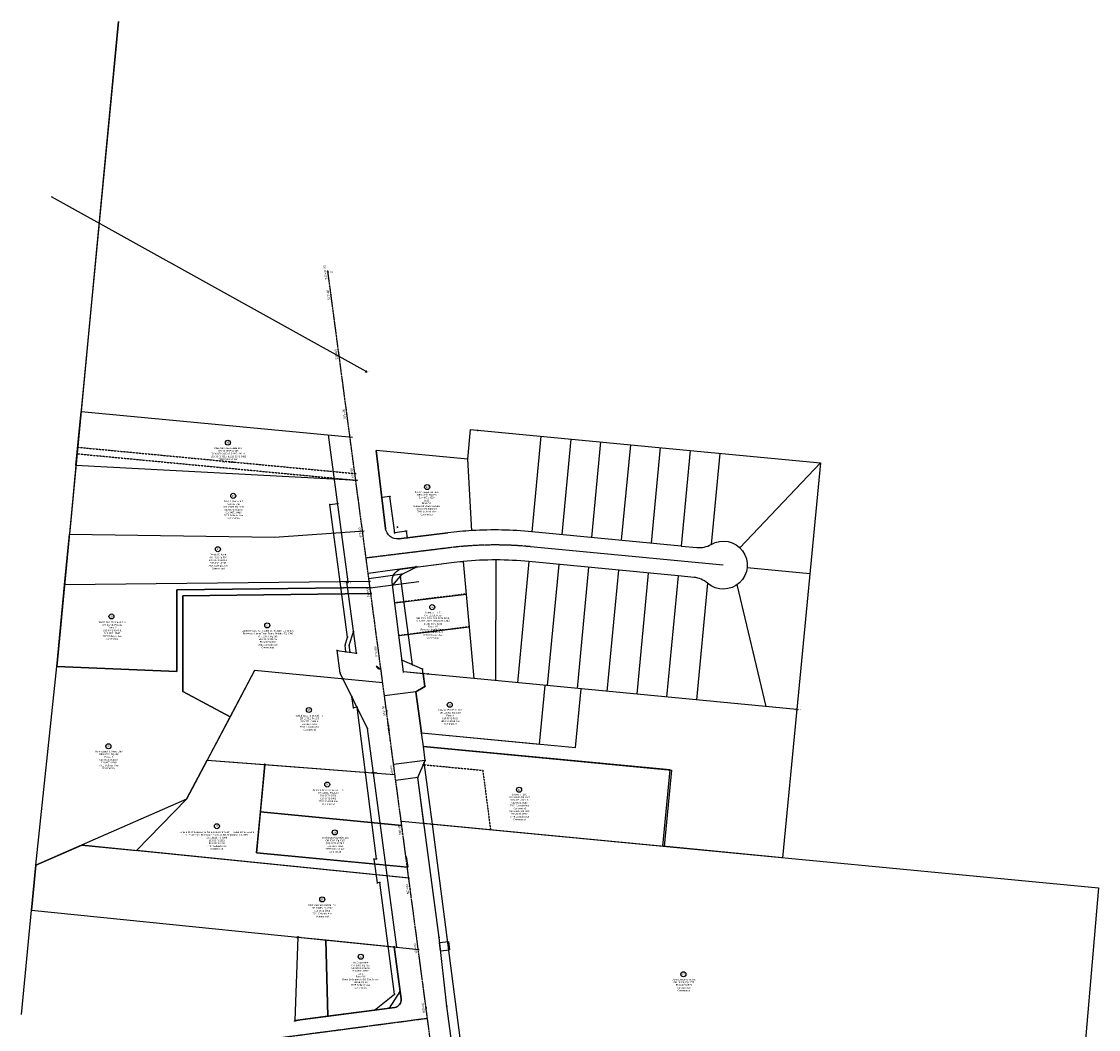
# Model space of a CAD drawing. Header units: feet. Extents: x 1377107 to 1379025, y 448199 to 451235.
# Tile 2 of 2: x 1377228 to 1379025, y 449554 to 451235. Entities that reach past the tile are written whole.
import ezdxf
from ezdxf.enums import TextEntityAlignment as Align

# ---------------------------------------------------------------- set-up
doc = ezdxf.new("R2010")
doc.units = ezdxf.units.FT
doc.header["$MEASUREMENT"] = 0
for name, pattern in [('CL', [2, 0.3, -0.15, 1.4, -0.15]), ('esmtshpr', [0]), ('esmtswex', [0]), ('OhDOT_USTN3', [0.22, 0.165, -0.055]), ('rowex', [0])]:
    doc.linetypes.add(name, pattern=pattern)
for name, color, linetype in [('BRGTXT', 7, 'Continuous'), ('DV_X_Lot_Line', 2, 'OhDOT_USTN3'), ('DV_X_Property_Line', 7, 'Continuous'), ('DV_X_Text', 7, 'Continuous'), ('GE_X_CL', 7, 'CL'), ('MONUMENTS', 7, 'Continuous'), ('OFFSTA_TEXT', 7, 'Continuous'), ('P-MNT', 7, 'Continuous'), ('PNTDESC', 7, 'Continuous'), ('PNTELEV', 7, 'Continuous'), ('PNTNO', 7, 'Continuous'), ('PNTS', 7, 'Continuous'), ('RW_P_Esmt_SH', 203, 'esmtshpr'), ('RW_P_Esmt_TMP', 1, 'Temporary RIGHT-OF-WAY'), ('RW_X_Esmt_SH', 6, 'SH RIGHT-OF-WAY'), ('RW_X_Fee_RW', 6, 'rowex'), ('RW_XESMT_Storm', 6, 'esmtswex'), ('STAMARK', 7, 'Continuous'), ('STATEXT', 7, 'Continuous')]:
    doc.layers.add(name, color=color, linetype=linetype)
doc.layers.add('DEED', color=1, linetype='Continuous', plot=False)
doc.styles.add('PTXT', font='TXT')
doc.styles.add('SIMPLEX', font='ROMANS.SHX')
doc.styles.add('Slanted-Normal', font='font31.shx', dxfattribs={"height": 0.14})
doc.styles.add('Slanted-Normal LS 0.50', font='dgn031.shx', dxfattribs={"height": 0.14})
doc.styles.get("Standard").update_dxf_attribs({"font": 'arial.ttf'})
doc.linetypes.add('RIGHT-OF-WAY', pattern='A,2.5,-0.2,["R/W",Standard,S=0.07,R=0,X=-0.1,Y=-0.03],-0.25', length=2.95)
doc.linetypes.add('RW Existing', pattern='A,0.75,-0.12,["EX R/W",Standard,S=0.07,R=0,X=-0.06,Y=-0.04],-0.4', length=1.27)
doc.linetypes.add('SH RIGHT-OF-WAY', pattern='A,1,-0.125,["SH",Standard,S=0.07,R=0,X=0,Y=-0.03],-0.25', length=1.375)
doc.linetypes.add('Temporary RIGHT-OF-WAY', pattern='A,1,-0.2,["TMP",Standard,S=0.07,R=0,X=-0.1,Y=-0.03],-0.2', length=1.4)
doc.dimstyles.get("Standard").update_dxf_attribs({"dimtxt": 0.18, "dimasz": 0.18, "dimexe": 0.18, "dimexo": 0.0625, "dimgap": 0.09, "dimtad": 0, "dimtih": 1, "dimtoh": 1, "dimdec": 4, "dimzin": 0, "dimdsep": 46, "dimtxsty": 'Standard', "dimcen": 0.09, "dimadec": 0, "dimazin": 0, "dimtfac": 1, "dimtdec": 4, "dimtofl": 0, "dimtmove": 0, "dimatfit": 3, "dimfxl": 1, "dimtolj": 1, "dimtzin": 0, "dimarcsym": 0})

# ---------------------------------------------------------------- blocks, each defined once
blk = doc.blocks.new('FOUND IRON PIN')
blk.add_circle((0, 0), 0.05)
blk = doc.blocks.new('SRVPNO1')
at = {"layer": 'PNTDESC', "style": 'PTXT'}
blk.add_attdef('DESC2', text='', height=1, dxfattribs=at).set_placement((0, -1.75), align=Align.CENTER)
at = {"layer": 'PNTELEV', "style": 'PTXT'}
blk.add_attdef('ELEV2', (1.5, -0.5), '', height=1, dxfattribs=at)
at = {"layer": 'PNTNO', "style": 'PTXT'}
blk.add_attdef('PT#', text='', height=1, dxfattribs=at).set_placement((0, 0.75), align=Align.CENTER)
blk = doc.blocks.new('PIPE')
at = {"lineweight": 0, "const_width": 0.0253}
blk.add_lwpolyline([(-0.013, 0, 1), (0.013, 0, 1)], format="xyb", close=True, dxfattribs=at)
blk.add_circle((0, 0), 0.06)
blk = doc.blocks.new('SPT8')
at = {"color": 0, "linetype": 'Continuous'}
blk.add_lwpolyline([(-0.5, -0.36), (0, 0.64), (0.5, -0.36)], close=True, dxfattribs=at)
blk = doc.blocks.new('CG08')
at = {"color": 0}
for p, q in [((0.5, -0.5), (-0.5, 0.5)), ((-0.5, -0.5), (0.5, 0.5))]:
    blk.add_line(p, q, dxfattribs=at)
blk = doc.blocks.new('SPT10')
at = {"color": 0, "linetype": 'Continuous'}
for p, q in [((-0.4, -0.4), (0.4, 0.4)), ((0.4, -0.4), (-0.4, 0.4))]:
    blk.add_line(p, q, dxfattribs=at)
blk = doc.blocks.new('SPT64')
at = {"color": 0, "linetype": 'Continuous', "elevation": 0.02}
blk.add_lwpolyline([(-0.35, 0.35), (-0.35, -0.35), (0.35, -0.35), (0.35, 0.35)], close=True, dxfattribs=at)
at = {"color": 0, "linetype": 'ByBlock', "const_width": 0.156, "elevation": 0.02}
blk.add_lwpolyline([(-0.08, 0, 1), (0.08, 0, 1)], format="xyb", close=True, dxfattribs=at)

msp = doc.modelspace()

# ---------------------------------------------------------------- linework, layer by layer
at = {"layer": 'DEED'}
for p, q in [((1377972.3, 450505.3), (1377977, 450555)), ((1377977, 450555), (1378343.4, 450520)), ((1378094.5, 450543.8), (1378079.3, 450384.5)), ((1378144.3, 450539), (1378129.1, 450379.8)), ((1378194.1, 450534.3), (1378178.8, 450375)), ((1378243.8, 450529.5), (1378228.6, 450370.3)), ((1378293.6, 450524.8), (1378278.4, 450365.5)), ((1378343.4, 450520), (1378328.2, 450360.7)), ((1378393.2, 450515.3), (1378378.6, 450363.5)), ((1378560.7, 450499.2), (1378426.3, 450357.9)), ((1378328.2, 450360.7), (1378079.3, 450384.5)), ((1378398.8, 450328.9), (1378076.9, 450359.6)), ((1378019.1, 450136), (1378019.6, 450337.6)), ((1378074.5, 450334.8), (1378055.2, 450132.6)), ((1378323.4, 450311), (1378074.5, 450334.8)), ((1378124.3, 450330), (1378105, 450127.8)), ((1378174.1, 450325.2), (1378154.8, 450123.1)), ((1378223.9, 450320.5), (1378204.5, 450118.3)), ((1378273.6, 450315.7), (1378254.3, 450113.5)), ((1378323.4, 450311), (1378304.1, 450108.8)), ((1378438.6, 450325.1), (1378543.1, 450315.1)), ((1378372.5, 450298.7), (1378353.9, 450104)), ((1378470.1, 450092.9), (1378422.1, 450296.4)), ((1377689.3, 449708.3, 849.2), (1377735.3, 449703.6, 849.2))]:
    msp.add_line(p, q, dxfattribs=at)
msp.add_lwpolyline([(1378343.4, 450520), (1378560.7, 450499.2), (1378521.4, 450088), (1377982.3, 450139.5)], dxfattribs=at)
msp.add_lwpolyline([(1378328.2, 450360.7), (1378354.7, 450358.2, 0.15683), (1378378.6, 450363.4, -1.947865), (1378372.5, 450298.7, 0.15683), (1378350, 450308.4), (1378323.4, 450311)], format="xyb", dxfattribs=at)
for radius, end in [(645, 93.4236), (595, 95.132)]:
    msp.add_arc((1378017.9, 449742.5), radius, 84.5406, end, dxfattribs=at)
at = {"layer": 'Defpoints', "linetype": 'RIGHT-OF-WAY'}
for p, q in [((1377887.4, 450325.9), (1377806.1, 450315)), ((1377862.8, 450313.5), (1377807.3, 450306.1)), ((1377890.7, 450301.1), (1377809.4, 450290.2)), ((1377885.9, 450117.7), (1377833.4, 450110.7)), ((1377901.2, 450003.2), (1377848.6, 449996.2)), ((1377888.9, 449974.4), (1377852.2, 449969.5))]:
    msp.add_line(p, q, dxfattribs=at)
at = {"layer": 'DV_X_Lot_Line'}
for p, q in [((1377321.4, 450525.5), (1377786.1, 450481.4)), ((1377320.4, 450514.6), (1377788.9, 450470.1))]:
    msp.add_line(p, q, dxfattribs=at)
for points in [[(1377969.6, 450280.6), (1377850.7, 450265.9)], [(1377974.5, 450225.8), (1377857.4, 450211.3)], [(1377896.7, 449996.2), (1377997.4, 449986.6)], [(1377997.4, 449986.6), (1378010.3, 449887.4)]]:
    msp.add_lwpolyline(points, dxfattribs=at)
at = {"layer": 'DV_X_Property_Line'}
for p, q in [((1377318.5, 450495), (1377327.1, 450585.2)), ((1377327.1, 450585.2), (1377779.9, 450542.3)), ((1377972.3, 450505.3), (1377819.3, 450519.9)), ((1377819.3, 450519.9), (1377835.3, 450390)), ((1377979.4, 450386.3), (1377972.3, 450505.3)), ((1377857.6, 450372.6), (1377938.9, 450382.6)), ((1377684.3, 449569.3), (1377689.3, 449708.3)), ((1377735.3, 449703.6), (1377738.9, 449576.5)), ((1377738.9, 449576.5, 849.2), (1377684.3, 449569.3, 849.2))]:
    msp.add_line(p, q, dxfattribs=at)
for points in [[(1377389, 451235.4), (1377286.6, 450160), (1377486.9, 450151.5), (1377486.7, 450287.8), (1377811.1, 450291.5)], [(1377389.3, 451235.5), (1377318.5, 450494.9), (1377307.6, 450380.4), (1377649.8, 450375.5), (1377799.4, 450385.8)], [(1377389, 451235.4), (1377307.6, 450380.3), (1377649.8, 450375.5), (1377799.4, 450385.8)], [(1377788.9, 450470.1), (1377318.5, 450495)], [(1377809.9, 450301.4), (1377299.5, 450295.7), (1377307.6, 450380.3)], [(1377811.1, 450291.5), (1377486.7, 450287.8), (1377486.9, 450151.5), (1377286.6, 450160), (1377299.5, 450295.7)], [(1377812.3, 450281.5), (1377496.7, 450277.9), (1377496.9, 450117.9), (1377575.9, 450076), (1377502.9, 449938.5), (1377251.8, 449828.4), (1377286.6, 450160)], [(1377830.9, 450132.8), (1377616.7, 450153.1), (1377575.9, 450076), (1377496.9, 450117.9), (1377496.7, 450277.9), (1377812.3, 450281.5)], [(1377830.9, 450132.8), (1377616.7, 450153.1), (1377537.6, 450003.7), (1377849.9, 449979.6)], [(1377244.6, 449753.5), (1377251.8, 449828.4), (1377328.5, 449862), (1377419.8, 449852.8), (1377502.9, 449938.5), (1377537.6, 450003.7), (1377633.9, 449996.3), (1377619.9, 449849.1), (1377872.2, 449825)], [(1377862.2, 449894.6), (1377626.3, 449917.1), (1377633.9, 449996.3), (1377849.9, 449979.6)], [(1377871.4, 449825.1), (1377619.9, 449849.1), (1377626.3, 449917.1), (1377862.2, 449894.6)], [(1377862.3, 449901.6), (1379024.8, 449790.6), (1378993.3, 449420.2), (1378749.7, 449444.2), (1378454, 449474.3), (1378389.4, 449303.1), (1378376.6, 449307.6), (1378317.5, 449139.2), (1378148.3, 449118.4), (1378142.9, 449159.5), (1378144.1, 449201.5), (1378099.9, 449194), (1378084.2, 449313.6), (1377940.6, 449318.5)], [(1377873.9, 449806.6), (1377328.5, 449862), (1377251.8, 449828.4), (1377244.6, 449753.5)], [(1377874.9, 449806.5), (1377419.8, 449852.8)], [(1377869.7, 449842.8), (1377872.2, 449825)], [(1377227.8, 449579.3), (1377244.6, 449753.5), (1377891, 449687.8)]]:
    msp.add_lwpolyline(points, dxfattribs=at)
for points in [[(1377964.7, 450335.1), (1377982.3, 450139.5), (1377864.9, 450150.7), (1377846.4, 450300.6, -0.414273), (1377863.8, 450322.9), (1377945, 450333, -0.008324), (1377964.7, 450335.1)], [(1377735.3, 449703.6), (1377849.7, 449692), (1377861.1, 449605.2, -0.414214), (1377850.4, 449591.2), (1377738.9, 449576.5), (1377735.3, 449703.6)]]:
    msp.add_lwpolyline(points, format="xyb", dxfattribs=at)
at = {"layer": 'DV_X_Property_Line', "color": 2}
for points in [[(1377898.1, 450147.5), (1377900.9, 450126.3), (1377885.9, 450117.7), (1377895.1, 450049), (1378092.3, 450030.2), (1378101.7, 450128.1)], [(1378521.4, 450088.4), (1378497.8, 449840.9), (1378298, 449859.9), (1378310.2, 449987.3), (1377898.4, 450026.6), (1377895.1, 450049), (1378152.1, 450024.5), (1378161.4, 450122.4)]]:
    msp.add_lwpolyline(points, dxfattribs=at)
at = {"layer": 'DV_X_Property_Line'}
msp.add_lwpolyline([(1377899, 449898), (1377888.9, 449974.4), (1377901.2, 450003.2), (1377898.4, 450026.6), (1378312.3, 449987.1), (1378300.2, 449859.8)], close=True, dxfattribs=at)
msp.add_arc((1378017.9, 449742.5), 645, 93.4234, 97.0406, dxfattribs=at)
at = {"layer": 'DV_X_Text', "color": 0}
for centre in [(1377572.1, 450533.1), (1377904.6, 450459), (1377581, 450444.4), (1377555.5, 450355.4), (1377913.2, 450258.7), (1377377.8, 450243.2), (1377637.8, 450228.3), (1377942.3, 450095.9), (1377707.4, 450087.2), (1377372.7, 450026.8), (1377737.8, 449962.9), (1378058, 449954.2), (1377553.8, 449893.4), (1377750.4, 449883.1), (1377729.5, 449771.4), (1377793.7, 449675.7), (1378332.1, 449646.5)]:
    msp.add_circle(centre, 4.2, dxfattribs=at)
at = {"layer": 'GE_X_CL'}
msp.add_line((1377660.4, 449540.9), (1377905, 449573.2), dxfattribs=at)
msp.add_lwpolyline([(1378086.7, 448210.5), (1377739.1, 450817.8)], dxfattribs=at)
msp.add_lwpolyline([(1378076.9, 450359.6, 0.038779), (1377980.9, 450361.4, 0.015784), (1377941.9, 450357.8), (1377802.7, 450340.6)], format="xyb", dxfattribs=at)
at = {"layer": 'P-MNT'}
for p in [(1377802.8, 450651.6, 832.7), (1377770.8, 450300.6, 821), (1378521.4, 450088, 809.7), (1377633.4, 449996), (1377814, 449983), (1377689.3, 449708.3, 841.7), (1377684.4, 449569.3)]:
    msp.add_point(p, dxfattribs=at)
at = {"layer": 'P-MNT', "linetype": 'RIGHT-OF-WAY'}
for p in [(1377770.8, 450300.6), (1377836.9, 450085.4), (1377813.8, 449983), (1377902.8, 449590.1)]:
    msp.add_point(p, dxfattribs=at)
at = {"layer": 'PNTS', "linetype": 'RIGHT-OF-WAY'}
msp.add_line((1377802.8, 450651.6), (1377277.9, 450943), dxfattribs=at)
at = {"layer": 'PNTS', "color": 8}
for p, q in [((1377850.7, 450265.9), (1377969.6, 450280.6)), ((1377851.1, 450265.9, 837.7), (1377970, 450280.6, 837.7)), ((1377857.4, 450211.3), (1377974.5, 450225.8)), ((1377857.8, 450211.4, 837.7), (1377974.9, 450225.8, 837.7))]:
    msp.add_line(p, q, dxfattribs=at)
at = {"layer": 'PNTS'}
for p in [(1377739.1, 450817.8), (1377988.9, 450553.6, 830.1), (1377829, 450441.4), (1377842.5, 450443.2), (1377742.4, 450429.9), (1377755.3, 450431.6), (1377748.7, 450382.3), (1377761.7, 450383.2), (1377835.3, 450390), (1377850.6, 450382.7), (1377855.2, 450392.4), (1377870.4, 450385.4), (1377857.6, 450372.6), (1377871.9, 450374.3), (1378426.7, 450358.6, 811.2), (1377860.2, 450310.5), (1377862.8, 450313.5), (1377887.4, 450325.9), (1377759.6, 450300.9), (1377770.7, 450301), (1377772.7, 450301), (1377847.1, 450295.3), (1377760.9, 450290.9), (1377762.3, 450280.9), (1377772, 450291), (1377773.3, 450281), (1377771.9, 450208.8), (1377781.8, 450217.7), (1377754.7, 450186.3), (1377767.6, 450195.1), (1377769.1, 450184.4), (1377774.7, 450195.1), (1377776.3, 450183.5), (1377786.5, 450182.1), (1377862.5, 450170.5), (1377759.7, 450148.6), (1377864.9, 450150.7), (1377879.9, 450162.8), (1377897, 450155.3), (1377898.7, 450148.1), (1377764.4, 450139.1), (1377898.1, 450147.5), (1377906.2, 450147.4), (1377885.9, 450117.7), (1377900.9, 450126.3), (1377779.1, 450109.5), (1377781.5, 450091.1), (1377787.6, 450091.9), (1377805.3, 450056.6), (1377895.1, 450049), (1377899.6, 449999.6), (1377901.2, 450003.2), (1377801.6, 449983.4), (1377815.2, 449982.3), (1377888.9, 449974.4), (1377812.4, 449899.4), (1377826.4, 449898), (1377899, 449898), (1377913.4, 449896.7), (1377816.2, 449838.4), (1377817.3, 449830.3), (1377820.2, 449839), (1377835.7, 449828.5), (1377819.7, 449812.1), (1377838.1, 449810.2), (1377821.5, 449798.8), (1377825.4, 449799.3), (1377924.4, 449707.7), (1377839.6, 449693), (1377849.7, 449692), (1377853.9, 449691.5), (1377850.3, 449613.2), (1377859.5, 449617.6), (1377937.7, 449593), (1377816.5, 449586.7), (1377842, 449590.1)]:
    msp.add_point(p, dxfattribs=at)
at = {"layer": 'PNTS', "linetype": 'RIGHT-OF-WAY'}
for p in [(1377802.8, 450651.6), (1377836.8, 450085.4)]:
    msp.add_point(p, dxfattribs=at)
at = {"layer": 'RW_P_Esmt_SH', "flags": 128}
msp.add_lwpolyline([(1377776.3, 450183.5), (1377774.7, 450195.1), (1377781.8, 450217.7)], dxfattribs=at)
at = {"layer": 'RW_P_Esmt_TMP'}
for p, q in [((1377816.2, 449838.4), (1377820.2, 449839)), ((1377821.5, 449798.8), (1377816.2, 449838.4)), ((1377825.4, 449799.3), (1377821.5, 449798.8))]:
    msp.add_line(p, q, dxfattribs=at)
at = {"layer": 'RW_P_Esmt_TMP', "flags": 128}
for points in [[(1377871.9, 450374.3), (1377870.4, 450385.4), (1377850.6, 450382.7), (1377842.5, 450443.2), (1377829, 450441.4)], [(1377769.1, 450184.4), (1377767.6, 450195.1), (1377771.9, 450208.8), (1377759.6, 450300.9), (1377742.4, 450429.9), (1377755.3, 450431.6)], [(1377816.5, 449586.7), (1377850.3, 449613.2), (1377825.4, 449799.3)]]:
    msp.add_lwpolyline(points, dxfattribs=at)
at = {"layer": 'RW_P_Esmt_TMP'}
for points in [[(1377879.9, 450162.8), (1377860.2, 450310.5)], [(1377820.2, 449839), (1377787.6, 450091.9), (1377781.5, 450091.1), (1377779.1, 450109.5)], [(1378039, 448939), (1377988.6, 449316.8), (1377913.4, 449896.7), (1377899.6, 449999.6)]]:
    msp.add_lwpolyline(points, dxfattribs=at)
at = {"layer": 'RW_X_Esmt_SH'}
for points in [[(1377853.9, 449691.5), (1377805.3, 450056.6), (1377759.7, 450148.6), (1377754.7, 450186.3), (1377786.5, 450182.1), (1377770.7, 450301), (1377772.7, 450301), (1377740, 450546)], [(1378025.1, 448937.2), (1378012.1, 449034.9), (1378015, 449049.2), (1378014.2, 449055.3), (1378007.9, 449066), (1377937.7, 449593), (1377924.4, 449707.7), (1377888.9, 449974.4)], [(1377842, 449590.1), (1377859.5, 449617.6)]]:
    msp.add_lwpolyline(points, dxfattribs=at)
at = {"layer": 'RW_X_Esmt_SH', "ltscale": 0.9, "flags": 128}
for points in [[(1377847.1, 450295.3), (1377862.8, 450313.5), (1377887.4, 450325.9)], [(1377898.1, 450147.5), (1377897, 450155.3), (1377862.5, 450170.5)], [(1377888.9, 449974.4), (1377901.2, 450003.2), (1377898.4, 450026.6), (1377895.1, 450049), (1377885.9, 450117.7), (1377900.9, 450126.3), (1377898.1, 450147.5)]]:
    msp.add_lwpolyline(points, dxfattribs=at)
at = {"layer": 'RW_X_Fee_RW', "linetype": 'RW Existing'}
for points in [[(1377938.9, 450382.6), (1377857.6, 450372.6, -0.414214), (1377835.3, 450390), (1377819.3, 450519.9)], [(1377898.1, 450147.5), (1377864.9, 450150.7), (1377846.4, 450300.6, -0.414273), (1377863.8, 450322.9), (1377928.6, 450331)]]:
    msp.add_lwpolyline(points, format="xyb", dxfattribs=at)
msp.add_lwpolyline([(1377859.5, 449617.6), (1377849.7, 449692), (1377853.9, 449691.5)], dxfattribs=at)
at = {"layer": 'RW_X_Fee_RW', "linetype": 'RW Existing', "flags": 128}
msp.add_lwpolyline([(1377684.3, 449569.3), (1377850.4, 449591.2, 0.414214), (1377861.1, 449605.2), (1377859.5, 449617.6)], format="xyb", dxfattribs=at)
at = {"layer": 'RW_XESMT_Storm'}
for p, q in [((1377925.4, 449699.3), (1377940.1, 449701.3)), ((1377940.1, 449701.3), (1377942, 449687.4)), ((1377927, 449685.4), (1377942, 449687.4))]:
    msp.add_line(p, q, dxfattribs=at)
msp.add_lwpolyline([(1377927, 449685.4), (1377925.4, 449699.3)], dxfattribs=at)
at = {"layer": 'STAMARK'}
for points in [[(1377738.3, 450817.7), (1377739.9, 450817.9)], [(1377743.3, 450780.1), (1377744.9, 450780.3)], [(1377749.9, 450730.5), (1377750.7, 450730.6)], [(1377756.5, 450680.9), (1377758.1, 450681.1)], [(1377763.2, 450631.4), (1377763.9, 450631.5)], [(1377769.8, 450581.8), (1377771.3, 450582)], [(1377776.4, 450532.3), (1377777.2, 450532.4)], [(1377783, 450482.7), (1377784.6, 450482.9)], [(1377789.6, 450433.1), (1377790.4, 450433.2)], [(1377796.2, 450383.6), (1377797.8, 450383.8)], [(1377802.8, 450334), (1377803.6, 450334.1)], [(1377809.4, 450284.4), (1377811, 450284.7)], [(1377816, 450234.9), (1377816.8, 450235)], [(1377822.6, 450185.3), (1377824.2, 450185.5)], [(1377829.2, 450135.8), (1377830, 450135.9)], [(1377835.8, 450086.2), (1377837.4, 450086.4)], [(1377842.4, 450036.6), (1377843.2, 450036.7)], [(1377849, 449987.1), (1377850.6, 449987.3)], [(1377855.7, 449937.5), (1377856.4, 449937.6)], [(1377862.3, 449888), (1377863.8, 449888.2)], [(1377868.9, 449838.4), (1377869.7, 449838.5)], [(1377875.5, 449788.8), (1377877.1, 449789)], [(1377882.1, 449739.3), (1377882.9, 449739.4)], [(1377888.7, 449689.7), (1377890.3, 449689.9)], [(1377895.3, 449640.1), (1377896.1, 449640.2)], [(1377901.9, 449590.6), (1377903.5, 449590.8)]]:
    msp.add_lwpolyline(points, dxfattribs=at)

# ---------------------------------------------------------------- block references
at = {"layer": 'MONUMENTS'}
for name, p, xscale, yscale, zscale in [('SPT8', (1377802.8, 450651.6, 832.7), 2, 2, 2), ('FOUND IRON PIN', (1377770.8, 450300.6, 821), 20, 20, 20), ('FOUND IRON PIN', (1378521.4, 450088, 809.7), 20, 20, 20), ('FOUND IRON PIN', (1377633.4, 449996), 20, 20, 20), ('FOUND IRON PIN', (1377814, 449983), 20, 20, 20), ('PIPE', (1377689.3, 449708.3, 841.7), 20, 20, 20), ('FOUND IRON PIN', (1377684.4, 449569.3), 20, 20, 20)]:
    msp.add_blockref(name, p, dxfattribs=dict(at, xscale=xscale, yscale=yscale, zscale=zscale))
at = {"layer": 'MONUMENTS', "linetype": 'RIGHT-OF-WAY', "rotation": 97.59309495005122}
for name, p, xscale, yscale, zscale in [('FOUND IRON PIN', (1377770.8, 450300.6), 10, 10, 10), ('SPT64', (1377836.9, 450085.4), 1.89, 1.89, 1.89), ('FOUND IRON PIN', (1377813.8, 449983), 10, 10, 10), ('SPT64', (1377902.8, 449590.1), 1.89, 1.89, 1.89)]:
    msp.add_blockref(name, p, dxfattribs=dict(at, xscale=xscale, yscale=yscale, zscale=zscale))
at = {"layer": 'P-MNT', "xscale": 1.2, "yscale": 1.2, "zscale": 1.2}
for p, values in [((1377802.8, 450651.6, 832.7), {'PT#': '228', 'ELEV2': '832.71', 'DESC2': 'PK'}), ((1377770.8, 450300.6, 821), {'PT#': '200', 'ELEV2': '821.02', 'DESC2': 'IPC/ABERCROMBIE'}), ((1378521.4, 450088, 809.7), {'PT#': '226', 'ELEV2': '809.72', 'DESC2': 'IPC/HEYL'}), ((1377633.4, 449996), {'PT#': '206', 'ELEV2': '828.25', 'DESC2': 'IP/5/8"'}), ((1377814, 449983), {'PT#': '205', 'ELEV2': '825.27', 'DESC2': 'IP/5/8"'}), ((1377689.3, 449708.3, 841.7), {'PT#': '225', 'ELEV2': '841.72', 'DESC2': 'PIPE/1"'}), ((1377684.4, 449569.3), {'PT#': '223', 'ELEV2': '845.80', 'DESC2': 'IP/5/8"'})]:
    msp.add_blockref('SRVPNO1', p, dxfattribs=at).add_auto_attribs(values)
at = {"layer": 'P-MNT', "linetype": 'RIGHT-OF-WAY'}
ref = msp.add_blockref('SRVPNO1', (1377770.8, 450300.6), dxfattribs=dict(at, xscale=0.6, yscale=0.6, zscale=0.6, rotation=97.59309495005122))
ref.add_attrib('PT#', 'ODOT4', dxfattribs={"layer": 'PNTNO', "linetype": 'RIGHT-OF-WAY', "height": 0.6, "rotation": 97.5931, "style": 'PTXT'}).set_placement((1377770.3, 450300.6), align=Align.CENTER)
ref.add_attrib('DESC2', 'IP/572+21.52', dxfattribs={"layer": 'PNTDESC', "linetype": 'RIGHT-OF-WAY', "height": 0.6, "rotation": 97.5931, "style": 'PTXT'}).set_placement((1377771.8, 450300.8), align=Align.CENTER)
ref = msp.add_blockref('SRVPNO1', (1377836.9, 450085.4), dxfattribs=dict(at, xscale=0.6, yscale=0.6, zscale=0.6, rotation=97.59309495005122))
ref.add_attrib('PT#', 'ODOT9', dxfattribs={"layer": 'PNTNO', "linetype": 'RIGHT-OF-WAY', "height": 0.6, "rotation": 97.5931, "style": 'PTXT'}).set_placement((1377836.4, 450085.3), align=Align.CENTER)
ref.add_attrib('DESC2', 'CMON/569+99.36', dxfattribs={"layer": 'PNTDESC', "linetype": 'RIGHT-OF-WAY', "height": 0.6, "rotation": 97.5931, "style": 'PTXT'}).set_placement((1377837.9, 450085.5), align=Align.CENTER)
ref = msp.add_blockref('SRVPNO1', (1377813.8, 449983), dxfattribs=dict(at, xscale=0.6, yscale=0.6, zscale=0.6, rotation=97.59309495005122))
ref.add_attrib('PT#', 'ODOT3', dxfattribs={"layer": 'PNTNO', "linetype": 'RIGHT-OF-WAY', "height": 0.6, "rotation": 97.5931, "style": 'PTXT'}).set_placement((1377813.4, 449982.9), align=Align.CENTER)
ref.add_attrib('DESC2', 'IP/569+00.93', dxfattribs={"layer": 'PNTDESC', "linetype": 'RIGHT-OF-WAY', "height": 0.6, "rotation": 97.5931, "style": 'PTXT'}).set_placement((1377814.9, 449983.1), align=Align.CENTER)
ref = msp.add_blockref('SRVPNO1', (1377902.8, 449590.1), dxfattribs=dict(at, xscale=0.6, yscale=0.6, zscale=0.6, rotation=97.59309495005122))
ref.add_attrib('PT#', 'ODOT8', dxfattribs={"layer": 'PNTNO', "linetype": 'RIGHT-OF-WAY', "height": 0.6, "rotation": 97.5931, "style": 'PTXT'}).set_placement((1377902.4, 449590), align=Align.CENTER)
ref.add_attrib('DESC2', 'CMON/564+99.73', dxfattribs={"layer": 'PNTDESC', "linetype": 'RIGHT-OF-WAY', "height": 0.6, "rotation": 97.5931, "style": 'PTXT'}).set_placement((1377903.9, 449590.2), align=Align.CENTER)
at = {"layer": 'PNTS', "xscale": 1.999999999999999, "yscale": 1.999999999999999, "zscale": 1.999999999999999, "rotation": 359.9735879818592}
msp.add_blockref('SRVPNO1', (1377739.1, 450817.8), dxfattribs=at).add_auto_attribs({'PT#': 'CL2', 'ELEV2': '0.00'})
msp.add_blockref('CG08', (1377739.1, 450817.8), dxfattribs=at)
at = {"layer": 'PNTS', "linetype": 'RIGHT-OF-WAY'}
ref = msp.add_blockref('SRVPNO1', (1377802.8, 450651.6), dxfattribs=dict(at, rotation=97.59309495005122))
ref.add_attrib('PT#', 'RT1', dxfattribs={"layer": 'PNTNO', "linetype": 'RIGHT-OF-WAY', "height": 1, "rotation": 97.5931, "style": 'PTXT'}).set_placement((1377802.1, 450651.5), align=Align.CENTER)
at = {"layer": 'PNTS', "linetype": 'RIGHT-OF-WAY', "rotation": 97.59309495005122}
for p in [(1377802.8, 450651.6), (1377836.8, 450085.4)]:
    msp.add_blockref('SPT10', p, dxfattribs=at)
at = {"layer": 'PNTS'}
for p, rotation, values in [((1377988.9, 450553.6, 830.1), 97.59309495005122, {'PT#': '227'}), ((1377829, 450441.4), 97.59309495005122, {'PT#': 'T40'}), ((1377842.5, 450443.2), 97.59309495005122, {'PT#': 'T39'}), ((1377742.4, 450429.9), 97.59309495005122, {'PT#': 'T21'}), ((1377755.3, 450431.6), 97.59309495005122, {'PT#': 'T22'}), ((1377748.7, 450382.3), 97.59309495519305, {'PT#': 'AR71'}), ((1377761.7, 450383.2), 97.59309495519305, {'PT#': 'AR72'}), ((1377835.3, 450390), 97.59309495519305, {'PT#': 'AR131'}), ((1377850.6, 450382.7), 97.59309495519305, {'PT#': 'AR134'}), ((1377855.2, 450392.4), 97.59309495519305, {'PT#': 'AR130'}), ((1377870.4, 450385.4), 97.59309495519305, {'PT#': 'AR135'}), ((1377857.6, 450372.6), 97.59309495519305, {'PT#': 'AR129'}), ((1377871.9, 450374.3), 97.59309495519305, {'PT#': 'AR128'}), ((1378426.7, 450358.6, 811.2), 97.59309495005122, {'PT#': '229'}), ((1377887.4, 450325.9), 97.59309495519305, {'PT#': 'AR113'}), ((1377860.2, 450310.5), 97.59309495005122, {'PT#': 'T38'}), ((1377862.8, 450313.5), 97.59309495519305, {'PT#': 'AR112'}), ((1377759.6, 450300.9), 97.59309495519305, {'PT#': 'AR70'}), ((1377760.9, 450290.9), 97.59309495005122, {'PT#': 'T20'}), ((1377770.7, 450301), 97.59309495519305, {'PT#': 'AR69'}), ((1377772, 450291), 97.59309495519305, {'PT#': 'AR67'}), ((1377847.1, 450295.3), 97.59309495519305, {'PT#': 'AR111'}), ((1377762.3, 450280.9), 97.59309495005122, {'PT#': 'T19'}), ((1377773.3, 450281), 97.59309495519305, {'PT#': 'AR62'}), ((1377771.9, 450208.8), 97.59309495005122, {'PT#': 'T18'}), ((1377781.8, 450217.7), 97.59309495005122, {'PT#': 'SH7'}), ((1377754.7, 450186.3), 97.59309495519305, {'PT#': 'AR64'}), ((1377767.6, 450195.1), 97.59309495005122, {'PT#': 'T17'}), ((1377769.1, 450184.4), 97.59309495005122, {'PT#': 'T16'}), ((1377774.7, 450195.1), 97.59309495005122, {'PT#': 'SH6'}), ((1377776.3, 450183.5), 97.59309495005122, {'PT#': 'SH5'}), ((1377786.5, 450182.1), 97.59309495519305, {'PT#': 'AR63'}), ((1377862.5, 450170.5), 97.59309495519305, {'PT#': 'AR110'}), ((1377759.7, 450148.6), 97.59309495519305, {'PT#': 'AR65'}), ((1377864.9, 450150.7), 97.59309497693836, {'PT#': 'AR137'}), ((1377879.9, 450162.8), 97.59309495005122, {'PT#': 'T37'}), ((1377897, 450155.3), 97.59309495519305, {'PT#': 'AR109'}), ((1377898.1, 450147.5), 97.59309495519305, {'PT#': 'AR108'}), ((1377906.2, 450147.4), 97.59309495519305, {'PT#': 'AR117'}), ((1377764.4, 450139.1), 97.59309495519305, {'PT#': 'AR54'}), ((1377885.9, 450117.7), 97.59309495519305, {'PT#': 'AR124'}), ((1377900.9, 450126.3), 97.59309495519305, {'PT#': 'AR125'}), ((1377779.1, 450109.5), 97.59309495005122, {'PT#': 'T15'}), ((1377781.5, 450091.1), 97.59309495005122, {'PT#': 'T14'}), ((1377787.6, 450091.9), 97.59309495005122, {'PT#': 'T13'}), ((1377805.3, 450056.6), 97.59309495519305, {'PT#': 'AR55'}), ((1377895.1, 450049), 97.59309495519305, {'PT#': 'AR120'}), ((1377901.2, 450003.2), 97.59309495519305, {'PT#': 'AR119'}), ((1377899.6, 449999.6), 97.59309495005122, {'PT#': 'T36'}), ((1377801.6, 449983.4), 97.59309495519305, {'PT#': 'AR50'}), ((1377815.2, 449982.3), 97.59309495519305, {'PT#': 'AR51'}), ((1377888.9, 449974.4), 97.59309495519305, {'PT#': 'AR118'}), ((1377812.4, 449899.4), 97.59309495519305, {'PT#': 'AR48'}), ((1377826.4, 449898), 97.59309495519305, {'PT#': 'AR49'}), ((1377899, 449898), 97.59309495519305, {'PT#': 'AR105'}), ((1377913.4, 449896.7), 97.59309495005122, {'PT#': 'T35'}), ((1377816.2, 449838.4), 97.59309495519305, {'PT#': 'AR136'}), ((1377817.3, 449830.3), 97.59309495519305, {'PT#': 'AR45'}), ((1377820.2, 449839), 97.59309495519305, {'PT#': 'AR47'}), ((1377835.7, 449828.5), 97.59309495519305, {'PT#': 'AR46'}), ((1377819.7, 449812.1), 97.59309495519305, {'PT#': 'AR42'}), ((1377838.1, 449810.2), 97.59309495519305, {'PT#': 'AR43'}), ((1377821.5, 449798.8), 97.59309495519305, {'PT#': 'AR41'}), ((1377825.4, 449799.3), 97.59309495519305, {'PT#': 'AR40'}), ((1377924.4, 449707.7), 97.59309495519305, {'PT#': 'AR104'}), ((1377839.6, 449693), 97.59309495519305, {'PT#': 'AR36'}), ((1377849.7, 449692), 97.59309495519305, {'PT#': 'AR37'}), ((1377853.9, 449691.5), 97.59309495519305, {'PT#': 'AR44'}), ((1377850.3, 449613.2), 97.59309495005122, {'PT#': 'T12'}), ((1377859.5, 449617.6), 97.59309495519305, {'PT#': 'AR38'}), ((1377842, 449590.1), 97.59309495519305, {'PT#': 'AR39'}), ((1377937.7, 449593), 97.59309495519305, {'PT#': 'AR103'}), ((1377816.5, 449586.7), 97.59309495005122, {'PT#': 'T11'})]:
    msp.add_blockref('SRVPNO1', p, dxfattribs=dict(at, rotation=rotation)).add_auto_attribs(values)
for p, rotation in [((1377988.9, 450553.6, 830.1), 97.59309495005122), ((1377829, 450441.4), 97.59309495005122), ((1377842.5, 450443.2), 97.59309495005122), ((1377742.4, 450429.9), 97.59309495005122), ((1377755.3, 450431.6), 97.59309495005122), ((1377748.7, 450382.3), 97.59309495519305), ((1377761.7, 450383.2), 97.59309495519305), ((1377835.3, 450390), 97.59309495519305), ((1377850.6, 450382.7), 97.59309495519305), ((1377855.2, 450392.4), 97.59309495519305), ((1377870.4, 450385.4), 97.59309495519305), ((1377857.6, 450372.6), 97.59309495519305), ((1377871.9, 450374.3), 97.59309495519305), ((1378426.7, 450358.6, 811.2), 97.59309495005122), ((1377860.2, 450310.5), 97.59309495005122), ((1377862.8, 450313.5), 97.59309495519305), ((1377887.4, 450325.9), 97.59309495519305), ((1377759.6, 450300.9), 97.59309495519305), ((1377770.7, 450301), 97.59309495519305), ((1377772.7, 450301), 97.59309495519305), ((1377847.1, 450295.3), 97.59309495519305), ((1377760.9, 450290.9), 97.59309495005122), ((1377762.3, 450280.9), 97.59309495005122), ((1377772, 450291), 97.59309495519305), ((1377773.3, 450281), 97.59309495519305), ((1377771.9, 450208.8), 97.59309495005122), ((1377781.8, 450217.7), 97.59309495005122), ((1377754.7, 450186.3), 97.59309495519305), ((1377767.6, 450195.1), 97.59309495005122), ((1377769.1, 450184.4), 97.59309495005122), ((1377774.7, 450195.1), 97.59309495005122), ((1377776.3, 450183.5), 97.59309495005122), ((1377786.5, 450182.1), 97.59309495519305), ((1377862.5, 450170.5), 97.59309495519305), ((1377759.7, 450148.6), 97.59309495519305), ((1377864.9, 450150.7), 97.59309497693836), ((1377879.9, 450162.8), 97.59309495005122), ((1377897, 450155.3), 97.59309495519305), ((1377898.1, 450147.5), 97.59309495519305), ((1377898.7, 450148.1), 97.59309495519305), ((1377764.4, 450139.1), 97.59309495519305), ((1377906.2, 450147.4), 97.59309495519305), ((1377885.9, 450117.7), 97.59309495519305), ((1377900.9, 450126.3), 97.59309495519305), ((1377779.1, 450109.5), 97.59309495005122), ((1377781.5, 450091.1), 97.59309495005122), ((1377787.6, 450091.9), 97.59309495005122), ((1377805.3, 450056.6), 97.59309495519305), ((1377895.1, 450049), 97.59309495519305), ((1377899.6, 449999.6), 97.59309495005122), ((1377901.2, 450003.2), 97.59309495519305), ((1377801.6, 449983.4), 97.59309495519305), ((1377815.2, 449982.3), 97.59309495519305), ((1377888.9, 449974.4), 97.59309495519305), ((1377812.4, 449899.4), 97.59309495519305), ((1377826.4, 449898), 97.59309495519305), ((1377899, 449898), 97.59309495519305), ((1377913.4, 449896.7), 97.59309495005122), ((1377816.2, 449838.4), 97.59309495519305), ((1377817.3, 449830.3), 97.59309495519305), ((1377820.2, 449839), 97.59309495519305), ((1377835.7, 449828.5), 97.59309495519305), ((1377819.7, 449812.1), 97.59309495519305), ((1377838.1, 449810.2), 97.59309495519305), ((1377821.5, 449798.8), 97.59309495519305), ((1377825.4, 449799.3), 97.59309495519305), ((1377924.4, 449707.7), 97.59309495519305), ((1377839.6, 449693), 97.59309495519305), ((1377849.7, 449692), 97.59309495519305), ((1377853.9, 449691.5), 97.59309495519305), ((1377850.3, 449613.2), 97.59309495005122), ((1377859.5, 449617.6), 97.59309495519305), ((1377937.7, 449593), 97.59309495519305), ((1377816.5, 449586.7), 97.59309495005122), ((1377842, 449590.1), 97.59309495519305)]:
    msp.add_blockref('SPT10', p, dxfattribs=dict(at, rotation=rotation))
ref = msp.add_blockref('SRVPNO1', (1377772.7, 450301), dxfattribs=dict(at, rotation=97.59309495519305))
ref.add_attrib('PT#', 'AR73', dxfattribs={"layer": 'PNTNO', "height": 1, "rotation": 97.5931, "style": 'PTXT'}).set_placement((1377774.4, 450301.4), align=Align.CENTER)
ref = msp.add_blockref('SRVPNO1', (1377898.7, 450148.1), dxfattribs=dict(at, rotation=97.59309495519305))
ref.add_attrib('PT#', 'AR107', dxfattribs={"layer": 'PNTNO', "height": 1, "rotation": 97.5931, "style": 'PTXT'}).set_placement((1377900.4, 450148.4), align=Align.CENTER)
at = {"layer": 'PNTS', "linetype": 'RIGHT-OF-WAY'}
ref = msp.add_blockref('SRVPNO1', (1377836.8, 450085.4), dxfattribs=dict(at, rotation=97.59309495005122))
ref.add_attrib('PT#', 'BFL2', dxfattribs={"layer": 'PNTNO', "linetype": 'RIGHT-OF-WAY', "height": 1, "rotation": 97.5931, "style": 'PTXT'}).set_placement((1377836.1, 450085.3), align=Align.CENTER)

# ---------------------------------------------------------------- texts
at = {"layer": 'BRGTXT', "insert": (1377839.5, 450056.6), "char_height": 1.6, "attachment_point": 8, "rotation": 277.2081, "style": 'SIMPLEX'}
msp.add_mtext('N 07°12\'29" W', dxfattribs=at)
at = {"layer": 'DV_X_Text', "char_height": 2.8, "attachment_point": 1}
for s, width, insert in [('\\pi40.15666;Max Auto Real Estate LLC\\P\\pi46.4156;OR 13106 Pg 1188\\P\\pi35.07044;510-0071-0013, 510-0071-0014, \\P\\pi33.95121;510-0071-0015, & 510-0071-0481\\P\\pi47.06308;7969 Colerain Ave\\P\\pi52.7834;Commercial', 125.961, (1377509.6, 450525.5)), ('\\pi46.98477;Erich L. Heinrich &\\P\\pi52.8684;Sandra Ulm\\P\\pi46.41846;OR 13988 Pg 2193\\P\\pi47.99132;510-0071-0016 &\\P\\pi49.88026;510-0071-0489\\P\\pi47.06308;7919 Colerain Ave\\P\\pi52.7834;Commercial', 125.961, (1377518.5, 450436.7)), ('\\pi24.36295;KDRM Properties, LLC\\P\\pi28.01575;OR 14198, Pg 676\\P\\pi30.93989;510-0071-0330\\P\\pi40.18505;Lot 1\\P\\pi36.24862;Block "A"\\P\\pi22.25913;Glenwood Realty Service\\P\\pi27.07605;Second Subdivision\\P\\pi28.11506;7940 Colerain Ave\\P\\pi33.83539;Commercial ', 88.065, (1377859.6, 450452.1)), ('\\pi49.78668;Ronald F. Koch\\P\\pi48.59391;OR 4382 Pg 387\\P\\pi47.99132;510-0071-0233 &\\P\\pi49.88026;510-0071-0488\\P\\pi47.06308;7905 Colerain Ave\\P\\pi52.7834;Commercial', 125.961, (1377492.5, 450347.9)), ('\\pi31.42407;Loumen I, LLC\\P\\pi30.18737;OR 13156, Pg 9\\P\\pi16.12243;510-0071-0331, 510-0071-0332,\\P\\pi16.58082;510-0071-0333, 510-0071-0493 \\P\\pi29.09583;& 510-0071-0494\\P\\pi36.24862;Block "A"\\P\\pi22.25913;Glenwood Realty Service\\P\\pi27.07605;Second Subdivision\\P\\pi28.11506;7878 Colerain Ave\\P\\pi33.83539;Commercial', 88.065, (1377870, 450251.1)), ('\\pi40.63033;Welch Sand & Gravel, Inc \\P\\pi46.97713;OR 13774, Pg 412\\P\\pi56.05994;Parcel 2\\P\\pi47.99132;510-0071-0546 &\\P\\pi49.88313;510-0071-0547\\P\\pi47.06308;7881 Colerain Ave\\P\\pi52.7834;Commercial', 125.961, (1377316, 450235.4)), ('\\pi1.16745;Janet Henson, As Trustee of the Janet E. Henson \\P\\pi2.42038;Revocable Living Trust, Dated October 20, 1986\\P\\pi28.01193;OR 13057, Pg 348\\P\\pi29.0433;510-0071-0017 &\\P\\pi30.93989;510-0071-0490\\P\\pi28.11506;7845 Colerain Ave\\P\\pi33.83539;Commercial', 88.065, (1377594.6, 450220.8)), ('\\pi40.08695;Welch Sand  & Gravel, Inc \\P\\pi46.9523;OR 13752, Pg 395\\P\\pi47.99132;510-0071-0164 &\\P\\pi50.15339;510-0071-0491\\P\\pi47.06308;7793 Colerain Ave\\P\\pi52.7834;Commercial', 125.961, (1377645.1, 450079.1)), ('\\pi24.20251;Colerain EA 7810, LLC\\P\\pi26.9242;OR 13092, Pg 1838\\P\\pi37.72884;Parcel I\\P\\pi30.92461;510-0071-0525\\P\\pi28.11506;7810 Colerain Ave\\P\\pi33.83539;Commercial', 88.065, (1377898.8, 450088.7)), ('\\pi40.08695;Welch Sand  & Gravel, Inc \\P\\pi46.97713;OR 13774, Pg 412\\P\\pi56.31587;Parcel 1\\P\\pi47.99132;510-0071-0544 &\\P\\pi49.87263;510-0071-0545\\P\\pi47.06308;7881 Colerain Ave\\P\\pi52.7834;Commercial', 125.961, (1377310, 450019.6)), ('\\pi37.2392;Jamis & June Properties, LLC \\P\\pi45.88941;OR 14301, Pg 2662\\P\\pi49.8879;510-0071-0250\\P\\pi49.89745;510-0071-0492\\P\\pi47.06308;7779 Colerain Ave\\P\\pi52.7834;Commercial', 125.961, (1377676.3, 449955.2)), ('\\pi31.42407;Loumen I, LLC\\P\\pi26.92707;OR 10365, Pg 1907\\P\\pi29.0433;510-0071-0044 &\\P\\pi30.92461;510-0071-0045\\P\\pi28.11506;7764 Colerain Ave\\P\\pi33.83539;Commercial\\P\\pi26.91656;OR 10365, Pg 1905\\P\\pi30.94944;510-0071-0542\\P\\pi28.11506;7778 Colerain Ave\\P\\pi33.83539;Commercial', 88.065, (1378014.5, 449947.9)), ('\\pi0.81151;Loriane M. Thielmeyer (or her successor in trust), Trustee of the Loriane \\P\\pi10.72228;M. Thielmeyer Revocable Trust u/a dtd. September 18, 2002\\P\\pi45.87222;OR 10116, Pg 3288\\P\\pi49.88026;510-0071-0019\\P\\pi49.87263;510-0071-0495\\P\\pi47.06308;7767 Colerain Ave\\P\\pi52.7834;Commercial', 125.961, (1377490.4, 449885)), ('\\pi39.84248;Thielmeyer Properties LLC\\P\\pi46.9523;OR 9032, Pg 4055\\P\\pi47.99132;510-0071-0278 &\\P\\pi49.8879;510-0071-0480\\P\\pi47.06308;7765 Colerain Ave\\P\\pi52.7834;Commercial', 125.961, (1377688.2, 449875.6)), ('\\pi39.87876;Cash America Central, Inc.\\P\\pi45.88941;OR 13958, Pg 2232\\P\\pi50.15339;510-0071-0301\\P\\pi47.06308;7641 Colerain Ave\\P\\pi52.7834;Commercial', 125.961, (1377666.1, 449763.1)), ('\\pi50.03497;Ilia Corporation\\P\\pi48.0553;OR 8689, Pg 710\\P\\pi47.99132;510-0071-0253 &\\P\\pi49.88313;510-0071-0523\\P\\pi58.8628;Lot 3\\P\\pi55.19664;Block "A"\\P\\pi32.89595;Harry Ledermeier\'s 8th Subdivision\\P\\pi51.69473;PB 66, Pg 63\\P\\pi47.06308;7625 Colerain Ave\\P\\pi52.7834;Commercial', 125.961, (1377730.4, 449667.4)), ('\\pi24.5253;Duke Energy Ohio, Inc\\P\\pi26.91656;OR 14106, Pg 1775\\P\\pi30.92461;510-0071-0575\\P\\pi33.01411;Colerain Ave\\P\\pi33.83539;Commercial', 88.065, (1378288.7, 449639.3))]:
    msp.add_mtext_dynamic_manual_height_columns(s, width=width, gutter_width=10, heights=[0], dxfattribs=dict(at, insert=insert))
at = {"layer": 'DV_X_Text', "color": 0, "char_height": 2.8, "attachment_point": 5, "style": 'Slanted-Normal LS 0.50'}
for s, insert in [('45', (1377572.1, 450533.1)), ('20', (1377904.6, 450459)), ('43', (1377581, 450444.4)), ('41', (1377555.5, 450355.4)), ('18', (1377913.2, 450258.7)), ('39', (1377377.8, 450243.2)), ('35', (1377637.8, 450228.3)), ('16', (1377942.3, 450095.9)), ('33', (1377707.4, 450087.2)), ('37', (1377372.7, 450026.8)), ('31', (1377737.8, 449962.9)), ('14', (1378058, 449954.2)), ('27', (1377553.8, 449893.4)), ('29', (1377750.4, 449883.1)), ('25', (1377729.5, 449771.4)), ('23', (1377793.7, 449675.7)), ('12', (1378332.1, 449646.5))]:
    msp.add_mtext_dynamic_auto_height_columns(s, width=26.868, gutter_width=0.7, height=0, count=1, dxfattribs=dict(at, insert=insert))
at = {"layer": 'OFFSTA_TEXT', "linetype": 'RIGHT-OF-WAY', "style": 'SIMPLEX'}
for s, p in [('570+69.51', (1377823.5, 450155.7)), ('1Lt', (1377824.9, 450157.1))]:
    msp.add_text(s, height=0.7, rotation=134.2078, dxfattribs=at).set_placement(p, align=Align.MIDDLE_LEFT)
at = {"layer": 'STATEXT', "style": 'Slanted-Normal'}
for s, p in [('577+37.95', (1377737.5, 450817.6)), ('577+00', (1377742.5, 450780)), ('576+00', (1377755.8, 450680.8)), ('575+00', (1377769, 450581.7)), ('574+00', (1377782.2, 450482.6)), ('573+00', (1377795.4, 450383.5)), ('572+00', (1377808.6, 450284.3)), ('571+00', (1377821.8, 450185.2)), ('570+00', (1377835, 450086.1)), ('569+00', (1377848.3, 449987)), ('568+00', (1377861.5, 449887.8)), ('567+00', (1377874.7, 449788.7)), ('566+00', (1377887.9, 449689.6)), ('565+00', (1377901.1, 449590.5))]:
    msp.add_text(s, height=3.6, rotation=97.5931, dxfattribs=at).set_placement(p, align=Align.BOTTOM_CENTER)

# ---------------------------------------------------------------- leaders
at = {"layer": 'OFFSTA_TEXT', "linetype": 'RIGHT-OF-WAY', "has_arrowhead": 0}
msp.add_leader([(1377826, 450155), (1377824.4, 450156.2), (1377820.1, 450160.6)], dimstyle='Standard', override={"dimscale": 10, "dimasz": 0.1}, dxfattribs=at)

doc.saveas('drawing.dxf')
